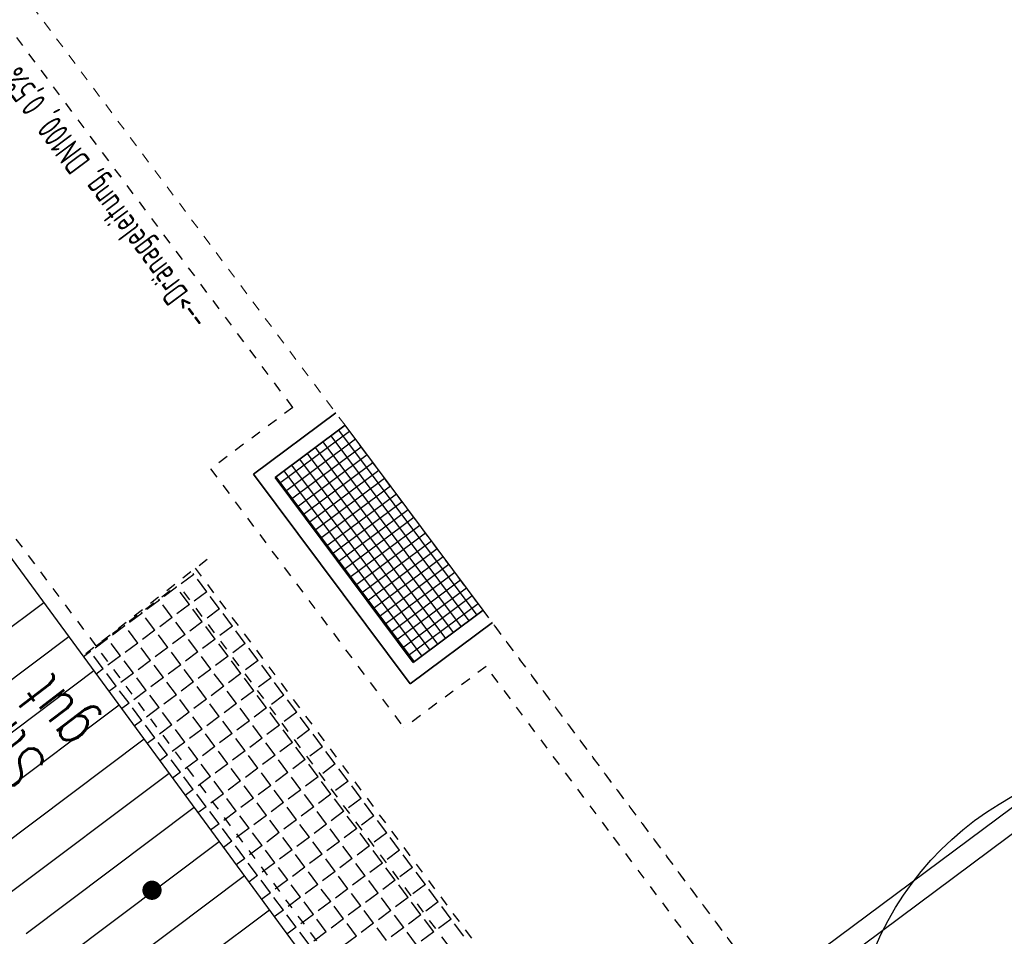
# Model space of a CAD drawing. Header units: metres. Extents: x 2 to 485, y 6 to 594.
# Tile 41 of 176: x 202 to 211, y 282 to 291. Entities that reach past the tile are written whole.
import ezdxf
from ezdxf.enums import TextEntityAlignment as Align

# ---------------------------------------------------------------- set-up
doc = ezdxf.new("R2010")
doc.units = ezdxf.units.M
doc.header["$LTSCALE"] = 0.0125
for name, pattern in [('237-14_Züricher Str._GL_3_RW_2014-11-28_bea$0$STRICHPUNKT2', [12.7, 6.35, -3.175, 0, -3.175]), ('260241_A_bea$0$PUNKTIERT', [0.2, 0, -0.2]), ('GESTRICHELT', [0.4, 0.2, -0.2]), ('GEWOFAG_Hof 3_141022_Grundriss_bea$0$AUSGEZOGEN', [0]), ('GEWOFAG_Hof 3_141022_Grundriss_bea$0$VERDECKT2_S2', [0.15, 0.1, -0.05])]:
    doc.linetypes.add(name, pattern=pattern)
for name, color, linetype in [('237-14_Züricher Str._GL_3_RW_2014-11-28_bea$0$_GRU_Allgemein_Text', 151, 'Continuous'), ('237-14_Züricher Str._GL_3_RW_2014-11-28_bea$0$_GRU_Drainage', 54, '237-14_Züricher Str._GL_3_RW_2014-11-28_bea$0$STRICHPUNKT2'), ('237-14_Züricher Str._GL_3_RW_2014-11-28_bea$0$_GRU_Medien', 230, 'Continuous'), ('260241_A_bea$0$B25_EINFASS_GEPKT', 7, '260241_A_bea$0$PUNKTIERT'), ('260241_A_bea$0$B34_ZUBEHOER_1', 6, 'Continuous'), ('260241_A_bea$0$B54_HOEHEN', 253, 'Continuous'), ('f_baum', 3, 'Continuous'), ('f_feuerwehr', 10, 'Continuous'), ('f_schraff', 251, 'Continuous'), ('f_weg', 2, 'Continuous')]:
    doc.layers.add(name, color=color, linetype=linetype)
doc.layers.add('GEWOFAG_Hof 3_141022_Grundriss_bea$0$STANDARD', color=7, linetype='GEWOFAG_Hof 3_141022_Grundriss_bea$0$AUSGEZOGEN', lineweight=13)
doc.styles.add('237-14_Züricher Str._GL_3_RW_2014-11-28_bea$0$STANDARD', font='isocp.shx')
doc.styles.add('260241_A_bea$0$ROMANS', font='ROMANS')

# ---------------------------------------------------------------- blocks, each defined once
blk = doc.blocks.new('260241_A_bea$0$HOEHENPKT_ZENTR')
at = {"const_width": 0.75}
blk.add_lwpolyline([(-0.375, 0, 1), (0.375, 0, 1)], format="xyb", close=True, dxfattribs=at)

msp = doc.modelspace()

# ---------------------------------------------------------------- linework, layer by layer
at = {"layer": '237-14_Züricher Str._GL_3_RW_2014-11-28_bea$0$_GRU_Drainage'}
for p, q in [((204.512, 286.869), (196.7378, 297.2883)), ((204.512, 286.869), (203.7105, 286.271)), ((203.7105, 286.271), (205.5942, 283.7463)), ((206.3957, 284.3443), (205.5942, 283.7463)), ((207.5875, 282.747), (206.3957, 284.3443)), ((218.8194, 267.6934), (207.5875, 282.747))]:
    msp.add_line(p, q, dxfattribs=at)
at = {"layer": '237-14_Züricher Str._GL_3_RW_2014-11-28_bea$0$_GRU_Medien'}
for p, q in [((226.2983, 293.9803), (202.3278, 276.1217)), ((226.4179, 293.82), (202.4535, 275.9529))]:
    msp.add_line(p, q, dxfattribs=at)
at = {"layer": '260241_A_bea$0$B25_EINFASS_GEPKT', "color": 7, "linetype": '260241_A_bea$0$PUNKTIERT', "ltscale": 0.5}
for p, q in [((202.5953, 284.5454), (195.4595, 294.0903)), ((202.5953, 284.5454), (203.3962, 285.1441)), ((206.7425, 280.6679), (203.3962, 285.1441)), ((205.9415, 280.0693), (202.5953, 284.5454))]:
    msp.add_line(p, q, dxfattribs=at)
at = {"layer": 'f_baum', "ltscale": 0.5}
msp.add_circle((212.9484, 280.4383), 3, dxfattribs=at)
at = {"layer": 'f_feuerwehr', "linetype": 'GESTRICHELT'}
for p, q in [((205.1622, 286.5004), (213.2964, 275.602)), ((202.494, 284.4697), (203.7336, 285.4359)), ((203.5594, 285.3041), (212.0131, 273.9776))]:
    msp.add_line(p, q, dxfattribs=at)
at = {"layer": 'f_schraff', "color": 252, "linetype": 'Continuous'}
for p, q in [((204.9577, 286.6488), (206.3033, 284.8454)), ((205.0644, 286.6362), (204.3831, 286.1279)), ((205.1214, 286.5599), (204.4401, 286.0515)), ((204.8814, 286.5918), (206.2269, 284.7884)), ((205.1783, 286.4835), (204.497, 285.9752)), ((204.7287, 286.4779), (206.0743, 284.6745)), ((204.805, 286.5349), (206.1506, 284.7314)), ((205.2353, 286.4072), (204.554, 285.8988)), ((204.576, 286.364), (205.9216, 284.5606)), ((204.6523, 286.4209), (205.9979, 284.6175)), ((204.4997, 286.307), (205.8452, 284.5036)), ((205.2922, 286.3308), (204.611, 285.8225)), ((204.347, 286.1931), (205.6925, 284.3897)), ((204.4233, 286.2501), (205.7689, 284.4466)), ((205.3492, 286.2545), (204.6679, 285.7462)), ((205.4061, 286.1781), (204.7249, 285.6698)), ((205.4631, 286.1018), (204.7818, 285.5935)), ((205.52, 286.0254), (204.8388, 285.5171)), ((205.577, 285.9491), (204.8957, 285.4408)), ((205.6339, 285.8727), (204.9527, 285.3644)), ((205.6909, 285.7964), (205.0096, 285.2881)), ((205.7478, 285.72), (205.0666, 285.2117)), ((205.8048, 285.6437), (205.1235, 285.1354)), ((205.8617, 285.5673), (205.1805, 285.059)), ((205.9187, 285.491), (205.2374, 284.9827)), ((205.9757, 285.4146), (205.2944, 284.9063)), ((206.0326, 285.3383), (205.3513, 284.83)), ((206.0896, 285.2619), (205.4083, 284.7536)), ((206.1465, 285.1856), (205.4653, 284.6773)), ((206.2035, 285.1093), (205.5222, 284.6009)), ((206.2604, 285.0329), (205.5792, 284.5246)), ((206.3174, 284.9566), (205.6361, 284.4483))]:
    msp.add_line(p, q, dxfattribs=at)
at = {"layer": 'f_schraff', "linetype": 'Continuous'}
for p, q in [((203.5472, 285.2415), (203.425, 285.1503)), ((203.5472, 285.2415), (203.541, 285.2497)), ((203.3792, 285.1161), (203.2571, 285.025)), ((203.3792, 285.1161), (203.373, 285.1244)), ((203.6725, 285.0735), (203.5813, 285.1956)), ((203.5045, 284.9482), (203.4134, 285.0703)), ((203.6725, 285.0735), (203.5503, 284.9824)), ((203.7978, 284.9055), (203.7066, 285.0277)), ((202.086, 284.9663), (200.5144, 283.7858)), ((203.2113, 284.9908), (203.0891, 284.8997)), ((203.2113, 284.9908), (203.2051, 284.9991)), ((203.3366, 284.8229), (203.2454, 284.945)), ((203.5045, 284.9482), (203.3824, 284.8571)), ((203.0433, 284.8655), (202.9212, 284.7744)), ((203.0433, 284.8655), (203.0371, 284.8738)), ((203.3366, 284.8229), (203.2144, 284.7317)), ((203.6298, 284.7802), (203.5387, 284.9024)), ((203.7978, 284.9055), (203.6756, 284.8144)), ((203.9231, 284.7376), (203.832, 284.8597)), ((202.8754, 284.7402), (202.7532, 284.6491)), ((202.8754, 284.7402), (202.8691, 284.7485)), ((203.1686, 284.6976), (203.0775, 284.8197)), ((203.4619, 284.6549), (203.3707, 284.7771)), ((203.6298, 284.7802), (203.5077, 284.6891)), ((203.7551, 284.6123), (203.664, 284.7344)), ((203.9231, 284.7376), (203.801, 284.6465)), ((202.3302, 284.6335), (200.7473, 283.4446)), ((203.0007, 284.5722), (202.9095, 284.6944)), ((203.1686, 284.6976), (203.0465, 284.6064)), ((203.2939, 284.5296), (203.2028, 284.6518)), ((203.4619, 284.6549), (203.3397, 284.5638)), ((204.0484, 284.5696), (203.9573, 284.6918)), ((202.7074, 284.6149), (202.5853, 284.5238)), ((202.7074, 284.6149), (202.7012, 284.6232)), ((202.8327, 284.4469), (202.7416, 284.5691)), ((203.0007, 284.5722), (202.8785, 284.4811)), ((203.5872, 284.487), (203.4961, 284.6091)), ((203.7551, 284.6123), (203.633, 284.5211)), ((203.8805, 284.4443), (203.7893, 284.5665)), ((204.0484, 284.5696), (203.9263, 284.4785)), ((202.5394, 284.4896), (202.4708, 284.4384)), ((202.5394, 284.4896), (202.5332, 284.4979)), ((202.6648, 284.3216), (202.5736, 284.4438)), ((202.8327, 284.4469), (202.7106, 284.3558)), ((203.126, 284.4043), (203.0348, 284.5264)), ((203.2939, 284.5296), (203.1718, 284.4385)), ((203.4192, 284.3617), (203.3281, 284.4838)), ((203.5872, 284.487), (203.465, 284.3958)), ((203.7125, 284.319), (203.6214, 284.4412)), ((203.8805, 284.4443), (203.7583, 284.3532)), ((204.1737, 284.4017), (204.0826, 284.5238)), ((202.958, 284.279), (202.8669, 284.4011)), ((203.126, 284.4043), (203.0038, 284.3132)), ((203.2513, 284.2363), (203.1602, 284.3585)), ((203.4192, 284.3617), (203.2971, 284.2705)), ((204.0058, 284.2764), (203.9146, 284.3985)), ((204.1737, 284.4017), (204.0516, 284.3106)), ((204.299, 284.2337), (204.2079, 284.3559)), ((202.5743, 284.3007), (200.9803, 283.1034)), ((202.6648, 284.3216), (202.5948, 284.2694)), ((202.7901, 284.1537), (202.6989, 284.2758)), ((202.958, 284.279), (202.8359, 284.1878)), ((203.5446, 284.1937), (203.4534, 284.3159)), ((203.7125, 284.319), (203.5904, 284.2279)), ((203.8378, 284.1511), (203.7467, 284.2732)), ((204.0058, 284.2764), (203.8836, 284.1852)), ((202.7901, 284.1537), (202.7188, 284.1005)), ((203.0833, 284.111), (202.9922, 284.2332)), ((203.2513, 284.2363), (203.1291, 284.1452)), ((203.3766, 284.0684), (203.2855, 284.1905)), ((203.5446, 284.1937), (203.4224, 284.1026)), ((203.8378, 284.1511), (203.7157, 284.0599)), ((204.1311, 284.1084), (204.04, 284.2306)), ((204.299, 284.2337), (204.1769, 284.1426)), ((204.4244, 284.0658), (204.3332, 284.1879)), ((202.9154, 283.9857), (202.8243, 284.1079)), ((203.0833, 284.111), (202.9612, 284.0199)), ((203.2087, 283.9431), (203.1175, 284.0652)), ((203.3766, 284.0684), (203.2545, 283.9773)), ((203.6699, 284.0258), (203.5787, 284.1479)), ((203.9631, 283.9831), (203.872, 284.1053)), ((204.1311, 284.1084), (204.0089, 284.0173)), ((204.2564, 283.9405), (204.1653, 284.0626)), ((204.4244, 284.0658), (204.3022, 283.9747)), ((202.8185, 283.9678), (201.2133, 282.7621)), ((202.9154, 283.9857), (202.8428, 283.9315)), ((203.5019, 283.9004), (203.4108, 284.0226)), ((203.6699, 284.0258), (203.5477, 283.9346)), ((203.7952, 283.8578), (203.704, 283.9799)), ((203.9631, 283.9831), (203.841, 283.892)), ((204.5497, 283.8978), (204.4585, 284.02)), ((203.0407, 283.8178), (202.9496, 283.9399)), ((203.2087, 283.9431), (203.0865, 283.8519)), ((203.334, 283.7751), (203.2428, 283.8973)), ((203.5019, 283.9004), (203.3798, 283.8093)), ((204.0884, 283.8152), (203.9973, 283.9373)), ((204.2564, 283.9405), (204.1343, 283.8493)), ((204.3817, 283.7725), (204.2906, 283.8947)), ((204.5497, 283.8978), (204.4275, 283.8067)), ((203.0407, 283.8178), (202.9667, 283.7626)), ((203.166, 283.6498), (203.0749, 283.772)), ((203.334, 283.7751), (203.2118, 283.684)), ((203.6272, 283.7325), (203.5361, 283.8546)), ((203.7952, 283.8578), (203.673, 283.7667)), ((203.9205, 283.6899), (203.8294, 283.812)), ((204.0884, 283.8152), (203.9663, 283.724)), ((204.2138, 283.6472), (204.1226, 283.7694)), ((204.3817, 283.7725), (204.2596, 283.6814)), ((204.675, 283.7299), (204.5838, 283.852)), ((203.4593, 283.6072), (203.3681, 283.7293)), ((203.6272, 283.7325), (203.5051, 283.6414)), ((203.7525, 283.5645), (203.6614, 283.6867)), ((203.9205, 283.6899), (203.7984, 283.5987)), ((204.507, 283.6046), (204.4159, 283.7267)), ((204.675, 283.7299), (204.5528, 283.6388)), ((204.8003, 283.5619), (204.7092, 283.6841)), ((203.0627, 283.635), (201.4463, 282.4209)), ((203.166, 283.6498), (203.0907, 283.5936)), ((203.2913, 283.4819), (203.2002, 283.604)), ((203.4593, 283.6072), (203.3371, 283.516)), ((204.0458, 283.5219), (203.9547, 283.644)), ((204.2138, 283.6472), (204.0916, 283.5561)), ((204.3391, 283.4793), (204.2479, 283.6014)), ((204.507, 283.6046), (204.3849, 283.5134)), ((203.2913, 283.4819), (203.2147, 283.4247)), ((203.5846, 283.4392), (203.4935, 283.5614)), ((203.7525, 283.5645), (203.6304, 283.4734)), ((203.8779, 283.3966), (203.7867, 283.5187)), ((204.0458, 283.5219), (203.9237, 283.4308)), ((204.3391, 283.4793), (204.2169, 283.3881)), ((204.6323, 283.4366), (204.5412, 283.5588)), ((204.8003, 283.5619), (204.6781, 283.4708)), ((204.9256, 283.394), (204.8345, 283.5161)), ((203.4166, 283.3139), (203.3255, 283.4361)), ((203.5846, 283.4392), (203.4624, 283.3481)), ((203.7099, 283.2713), (203.6188, 283.3934)), ((203.8779, 283.3966), (203.7557, 283.3054)), ((204.1711, 283.3539), (204.08, 283.4761)), ((204.4644, 283.3113), (204.3733, 283.4335)), ((204.6323, 283.4366), (204.5102, 283.3455)), ((204.7577, 283.2687), (204.6665, 283.3908)), ((204.9256, 283.394), (204.8035, 283.3028)), ((203.3068, 283.3022), (201.6793, 282.0797)), ((203.4166, 283.3139), (203.3387, 283.2557)), ((204.0032, 283.2286), (203.912, 283.3508)), ((204.1711, 283.3539), (204.049, 283.2628)), ((204.2964, 283.186), (204.2053, 283.3081)), ((204.4644, 283.3113), (204.3422, 283.2202)), ((205.0509, 283.226), (204.9598, 283.3482)), ((203.542, 283.146), (203.4508, 283.2681)), ((203.7099, 283.2713), (203.5878, 283.1801)), ((203.8352, 283.1033), (203.7441, 283.2255)), ((204.0032, 283.2286), (203.881, 283.1375)), ((204.5897, 283.1434), (204.4986, 283.2655)), ((204.7577, 283.2687), (204.6355, 283.1775)), ((204.883, 283.1007), (204.7918, 283.2229)), ((205.0509, 283.226), (204.9288, 283.1349)), ((203.542, 283.146), (203.4626, 283.0868)), ((203.6673, 282.978), (203.5761, 283.1002)), ((203.8352, 283.1033), (203.7131, 283.0122)), ((204.1285, 283.0607), (204.0373, 283.1828)), ((204.2964, 283.186), (204.1743, 283.0949)), ((204.4217, 283.018), (204.3306, 283.1402)), ((204.5897, 283.1434), (204.4676, 283.0522)), ((204.715, 282.9754), (204.6239, 283.0976)), ((204.883, 283.1007), (204.7608, 283.0096)), ((205.1762, 283.0581), (205.0851, 283.1802)), ((203.9605, 282.9354), (203.8694, 283.0575)), ((204.1285, 283.0607), (204.0063, 282.9695)), ((204.2538, 282.8927), (204.1627, 283.0149)), ((204.4217, 283.018), (204.2996, 282.9269)), ((205.0083, 282.9328), (204.9171, 283.0549)), ((205.1762, 283.0581), (205.0541, 282.9669)), ((205.3015, 282.8901), (205.2104, 283.0123)), ((203.551, 282.9694), (201.9123, 281.7385)), ((203.6673, 282.978), (203.5866, 282.9178)), ((203.7926, 282.8101), (203.7014, 282.9322)), ((203.9605, 282.9354), (203.8384, 282.8442)), ((204.5471, 282.8501), (204.4559, 282.9722)), ((204.715, 282.9754), (204.5929, 282.8843)), ((204.8403, 282.8075), (204.7492, 282.9296)), ((205.0083, 282.9328), (204.8861, 282.8416)), ((203.7926, 282.8101), (203.7106, 282.7489)), ((204.0858, 282.7674), (203.9947, 282.8896)), ((204.2538, 282.8927), (204.1317, 282.8016)), ((204.3791, 282.7248), (204.288, 282.8469)), ((204.5471, 282.8501), (204.4249, 282.759)), ((204.8403, 282.8075), (204.7182, 282.7163)), ((205.1336, 282.7648), (205.0425, 282.887)), ((205.3015, 282.8901), (205.1794, 282.799)), ((205.4269, 282.7222), (205.3357, 282.8443)), ((203.9179, 282.6421), (203.8268, 282.7643)), ((204.0858, 282.7674), (203.9637, 282.6763)), ((204.2112, 282.5995), (204.12, 282.7216)), ((204.3791, 282.7248), (204.257, 282.6336)), ((204.6724, 282.6821), (204.5812, 282.8043)), ((204.9656, 282.6395), (204.8745, 282.7616)), ((205.1336, 282.7648), (205.0114, 282.6737)), ((205.2589, 282.5969), (205.1678, 282.719)), ((205.4269, 282.7222), (205.3047, 282.631)), ((203.7951, 282.6366), (202.1453, 281.3973)), ((203.9179, 282.6421), (203.8346, 282.5799)), ((204.5044, 282.5568), (204.4133, 282.679)), ((204.6724, 282.6821), (204.5502, 282.591)), ((204.7977, 282.5142), (204.7066, 282.6363)), ((204.9656, 282.6395), (204.8435, 282.5484)), ((205.5522, 282.5542), (205.461, 282.6764)), ((204.0432, 282.4742), (203.9521, 282.5963)), ((204.2112, 282.5995), (204.089, 282.5083)), ((204.3365, 282.4315), (204.2453, 282.5537)), ((204.5044, 282.5568), (204.3823, 282.4657)), ((205.091, 282.4716), (204.9998, 282.5937)), ((205.2589, 282.5969), (205.1368, 282.5057)), ((205.3842, 282.4289), (205.2931, 282.5511)), ((205.5522, 282.5542), (205.43, 282.4631)), ((204.0432, 282.4742), (203.9586, 282.411)), ((204.1685, 282.3062), (204.0774, 282.4283)), ((204.3365, 282.4315), (204.2143, 282.3404)), ((204.6297, 282.3889), (204.5386, 282.511)), ((204.7977, 282.5142), (204.6755, 282.4231)), ((204.923, 282.3462), (204.8319, 282.4684)), ((205.091, 282.4716), (204.9688, 282.3804)), ((205.2163, 282.3036), (205.1251, 282.4257)), ((205.3842, 282.4289), (205.2621, 282.3378)), ((205.6775, 282.3863), (205.5863, 282.5084)), ((204.4618, 282.2636), (204.3706, 282.3857)), ((204.6297, 282.3889), (204.5076, 282.2977)), ((204.7551, 282.2209), (204.6639, 282.3431)), ((204.923, 282.3462), (204.8009, 282.2551)), ((205.5095, 282.261), (205.4184, 282.3831)), ((205.6775, 282.3863), (205.5553, 282.2951)), ((205.8028, 282.2183), (205.7117, 282.3405)), ((204.0393, 282.3037), (202.3783, 281.0561)), ((204.1685, 282.3062), (204.0825, 282.2421)), ((204.2938, 282.1382), (204.2027, 282.2604)), ((204.4618, 282.2636), (204.3396, 282.1724)), ((205.0483, 282.1783), (204.9572, 282.3004)), ((205.2163, 282.3036), (205.0941, 282.2125)), ((205.3416, 282.1356), (205.2504, 282.2578)), ((205.5095, 282.261), (205.3874, 282.1698)), ((204.2938, 282.1382), (204.2065, 282.0731)), ((204.5871, 282.0956), (204.496, 282.2178)), ((204.7551, 282.2209), (204.6329, 282.1298)), ((204.8804, 282.053), (204.7892, 282.1751)), ((205.0483, 282.1783), (204.9262, 282.0871)), ((205.3416, 282.1356), (205.2194, 282.0445)), ((205.6348, 282.093), (205.5437, 282.2152)), ((205.8028, 282.2183), (205.6807, 282.1272)), ((205.9281, 282.0504), (205.837, 282.1725)), ((204.4191, 281.9703), (204.328, 282.0924)), ((204.5871, 282.0956), (204.465, 282.0045)), ((204.7124, 281.9277), (204.6213, 282.0498)), ((204.8804, 282.053), (204.7582, 281.9618)), ((205.1736, 282.0103), (205.0825, 282.1325)), ((205.4669, 281.9677), (205.3758, 282.0898)), ((205.6348, 282.093), (205.5127, 282.0019)), ((205.7602, 281.9251), (205.669, 282.0472)), ((205.9281, 282.0504), (205.806, 281.9592)), ((204.2835, 281.9709), (202.6151, 280.7178)), ((204.4191, 281.9703), (204.3305, 281.9042)), ((205.0057, 281.885), (204.9145, 282.0072)), ((205.1736, 282.0103), (205.0515, 281.9192)), ((205.2989, 281.8424), (205.2078, 281.9645)), ((205.4669, 281.9677), (205.3447, 281.8766)), ((206.0534, 281.8824), (205.9623, 282.0046)), ((204.5445, 281.8023), (204.4533, 281.9245)), ((204.7124, 281.9277), (204.5903, 281.8365)), ((204.8377, 281.7597), (204.7466, 281.8819)), ((205.0057, 281.885), (204.8835, 281.7939)), ((205.5922, 281.7997), (205.5011, 281.9219)), ((205.7602, 281.9251), (205.638, 281.8339)), ((205.8855, 281.7571), (205.7943, 281.8793)), ((206.0534, 281.8824), (205.9313, 281.7913)), ((204.5445, 281.8023), (204.4545, 281.7352)), ((204.6698, 281.6344), (204.5786, 281.7565)), ((204.8377, 281.7597), (204.7156, 281.6686)), ((205.131, 281.7171), (205.0399, 281.8392)), ((205.2989, 281.8424), (205.1768, 281.7512)), ((205.4243, 281.6744), (205.3331, 281.7966)), ((205.5922, 281.7997), (205.4701, 281.7086)), ((205.7175, 281.6318), (205.6264, 281.7539)), ((205.8855, 281.7571), (205.7633, 281.666)), ((206.1787, 281.7145), (206.0876, 281.8366)), ((205.131, 281.7171), (205.0088, 281.6259))]:
    msp.add_line(p, q, dxfattribs=at)
at = {"layer": 'f_weg'}
msp.add_line((195.3911, 294.0859), (210.8108, 273.0805), dxfattribs=at)
at = {"layer": 'GEWOFAG_Hof 3_141022_Grundriss_bea$0$STANDARD', "color": 7, "linetype": 'GEWOFAG_Hof 3_141022_Grundriss_bea$0$VERDECKT2_S2', "lineweight": 18}
for p, q in [((205.0202, 286.6954), (196.8584, 297.6365)), ((219.3258, 267.5185), (206.3656, 284.8919))]:
    msp.add_line(p, q, dxfattribs=at)
at = {"layer": 'GEWOFAG_Hof 3_141022_Grundriss_bea$0$STANDARD', "color": 7, "linetype": 'GEWOFAG_Hof 3_141022_Grundriss_bea$0$AUSGEZOGEN', "lineweight": 35}
for p, q in [((204.129, 286.2177), (204.9305, 286.8157)), ((204.3389, 286.1872), (205.0202, 286.6954)), ((205.6537, 284.1738), (204.129, 286.2177)), ((205.6843, 284.3837), (204.3389, 286.1872)), ((206.3656, 284.8919), (205.6843, 284.3837)), ((206.4553, 284.7717), (205.6537, 284.1738))]:
    msp.add_line(p, q, dxfattribs=at)
at = {"layer": 'GEWOFAG_Hof 3_141022_Grundriss_bea$0$STANDARD', "color": 7, "linetype": 'GEWOFAG_Hof 3_141022_Grundriss_bea$0$AUSGEZOGEN', "lineweight": 25}
msp.add_line((206.3656, 284.8919), (205.0202, 286.6954), dxfattribs=at)

# ---------------------------------------------------------------- block references
at = {"layer": '260241_A_bea$0$B54_HOEHEN', "color": 252, "xscale": 0.125, "yscale": 0.125}
msp.add_blockref('260241_A_bea$0$HOEHENPKT_ZENTR', (203.1395, 282.1633), dxfattribs=at)

# ---------------------------------------------------------------- texts
at = {"layer": '237-14_Züricher Str._GL_3_RW_2014-11-28_bea$0$_GRU_Allgemein_Text', "style": '237-14_Züricher Str._GL_3_RW_2014-11-28_bea$0$STANDARD', "width": 0.7}
msp.add_text('-->Dränageleitung, DN100, 0,5%%% Gefälle-->', height=0.25, rotation=126.72761, dxfattribs=at).set_placement((203.5942, 287.6599), align=Align.MIDDLE_LEFT)
at = {"layer": '260241_A_bea$0$B34_ZUBEHOER_1', "color": 252, "style": '260241_A_bea$0$ROMANS', "width": 0.75}
for s, p in [('Streu-', (202.1334, 283.3857)), ('gut', (202.5816, 283.7257))]:
    msp.add_text(s, height=0.45, rotation=127.17742, dxfattribs=at).set_placement(p)

doc.saveas('drawing.dxf')
